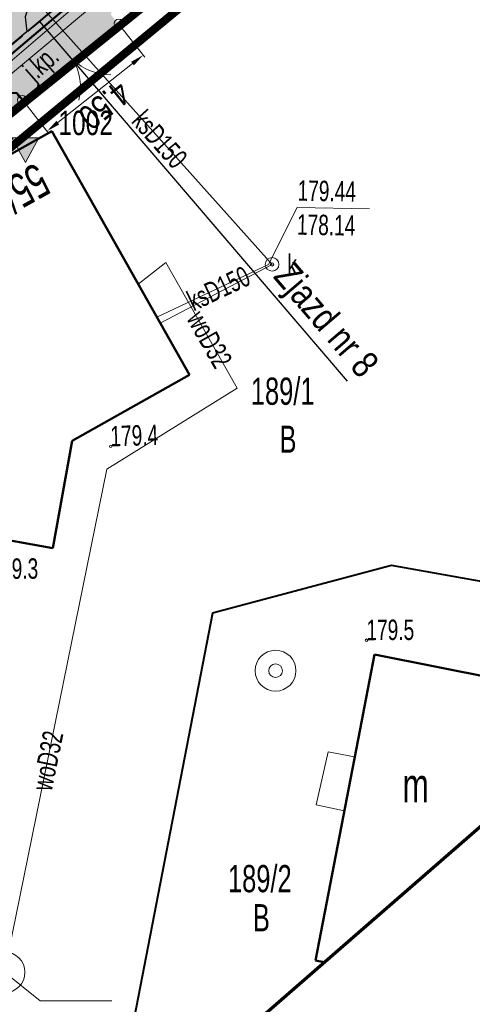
# Model space of a CAD drawing. Header units: metres. Extents: x 7429064 to 7431133, y 5709479 to 5714472.
# Tile 154 of 176: x 7429847 to 7429863, y 5710108 to 5710145. Entities that reach past the tile are written whole.
import ezdxf
from ezdxf.enums import TextEntityAlignment as Align

# ---------------------------------------------------------------- set-up
doc = ezdxf.new("R2010")
doc.units = ezdxf.units.M
for name, pattern in [('1', [0]), ('2_1', [0]), ('2_KTJZ01', [2, 1.5, -0.5]), ('2_KTKR01', [0]), ('3_1', [0]), ('3_EGBU_A', [0]), ('3_KTJZ01', [2, 1.5, -0.5]), ('3_KTKR01', [0]), ('4_SUPE_01', [0]), ('4_SUPK_01', [0]), ('4_SUPW_01', [0]), ('5_EGBI17', [0]), ('7_1', [0]), ('7_SUPE_01', [0]), ('7_SUPK_01', [0]), ('7_SUPW_01', [0]), ('DASHED', [19.05, 12.7, -6.35]), ('HIDDEN', [0.375, 0.25, -0.125])]:
    doc.linetypes.add(name, pattern=pattern)
for name, color, linetype in [('_1_Mapa', 7, 'Continuous'), ('_1_X-REFY', 7, 'Continuous'), ('C-TEREN', 7, 'Continuous'), ('D_1_LINIA_OPIS_ZJAZDY', 7, 'Continuous')]:
    doc.layers.add(name, color=color, linetype=linetype)
doc.layers.add('_Brudnopis', color=22, linetype='Continuous', lineweight=50, plot=False)
for name, color, linetype, lineweight in [('_D_7_PAS DROGOWY-LINIA ROZGR TEREN INW', 222, 'HIDDEN', 50), ('_D_7_TEREN NIEZBEDNY DLA OB_BUD', 252, 'HIDDEN', 50), ('_D_8_Wymiary', 7, 'Continuous', 20), ('D_1_LINIA_KRAWĘŻNIK_BET_20_30 WYN 0-2 CM', 5, 'HIDDEN', 40), ('EADTD_T_0', 252, 'Continuous', 25), ('EGBB_E_T_0', 252, 'Continuous', 20), ('EGBB_L_1', 252, '3_EGBU_A', 50), ('EGBE_L_8', 252, '3_1', 18), ('KRAWĘŻNIK BETONOWY 12_25 WYN 0 CM', 250, 'DASHED', 50), ('KTJZ_E_T_0', 252, 'Continuous', 15), ('KTJZ_L_0', 252, '2_KTJZ01', 30), ('KTKR_L_0', 252, '2_KTKR01', 30), ('KTOK_L_1', 252, '2_1', 18), ('KTOK_L_4', 252, 'Continuous', 35), ('OS_PunktOsnowyWysokosciowej', 252, 'Continuous', 18), ('RTPW_T_0', 252, 'Continuous', 15), ('SUPE_L_3', 252, '4_SUPE_01', 18), ('SUPK_E_T_4', 252, 'Continuous', 15), ('SUPK_L_4', 252, '4_SUPK_01', 18), ('SUPW_E_T_0', 252, 'Continuous', 15), ('SUPW_L_0', 252, '4_SUPW_01', 18), ('SUTK_T_0', 252, 'Continuous', 18), ('SUTW_T_0', 252, 'Continuous', 18), ('SUUK_E_T_9', 252, 'Continuous', 15), ('SUUK_T_2', 252, 'Continuous', 18), ('SUUW_T_1', 252, 'Continuous', 18), ('zakres', 252, 'Continuous', 70)]:
    doc.layers.add(name, color=color, linetype=linetype, lineweight=lineweight)
doc.layers.add('D_1_LINIA_OBRZEŻE_BET_6x30cm - III', color=24, linetype='Continuous', lineweight=30, transparency=0.3)
doc.layers.add('D_2_HECZ_ZJAZDY - KOSTKA BET', color=214, linetype='Continuous', lineweight=13, transparency=0.3)
doc.layers.add('D_2_HECZ_CHODNIK_KOSTKA', color=7, linetype='Continuous', lineweight=0, true_color=0xf7f588, transparency=0.35)
doc.layers.add('D_2_HECZ_JEZDNIA KR3- NOWA KONSTRUKCJA', color=7, linetype='Continuous', lineweight=13, true_color=0x99e6ff, transparency=0.3)
for name, color, linetype, lineweight, true_color in [('DZIALKA_L_0', 7, '1', 40, 0x008000), ('DZIALKA_T_0', 7, 'Continuous', 40, 0x008000), ('UZYTKI_T_0', 7, 'Continuous', 18, 0x008000)]:
    doc.layers.add(name, color=color, linetype=linetype, lineweight=lineweight, true_color=true_color)
doc.styles.add('Styl Arial', font='arial.ttf', dxfattribs={"width": 0.8, "height": 0.9})
doc.dimstyles.new('1_500', dxfattribs={"dimtxt": 0.9, "dimasz": 1, "dimexe": 0.18, "dimexo": 0, "dimgap": 0.2, "dimtad": 4, "dimzin": 0, "dimdsep": 46, "dimtxsty": 'Styl Arial', "dimcen": 0.25, "dimclrd": 256, "dimclre": 256, "dimclrt": 256, "dimazin": 0, "dimtfac": 1, "dimtix": 1, "dimtmove": 1, "dimatfit": 3, "dimfxl": 0.18, "dimtolj": 1, "dimtzin": 0, "dimlwd": -1, "dimlwe": -1, "dimarcsym": 0})

# ---------------------------------------------------------------- blocks, each defined once
blk = doc.blocks.new('3_RTPW01')
at = {"linetype": 'Continuous'}
blk.add_circle((0, 0), 0.045, dxfattribs=at)
blk = doc.blocks.new('7_SUPS01_05')
at = {"linetype": 'Continuous'}
blk.add_circle((0, 0), 0.0625, dxfattribs=at)
blk = doc.blocks.new('7_SUUS15_05')
at = {"linetype": 'Continuous'}
blk.add_circle((0, 0), 0.25, dxfattribs=at)
blk = doc.blocks.new('7_SUUS13')
at = {"linetype": 'Continuous'}
for radius in [0.75, 0.25]:
    blk.add_circle((0, 0), radius, dxfattribs=at)
blk = doc.blocks.new('OSSW04')
at = {"linetype": 'Continuous', "lineweight": 13}
blk.add_hatch(color=0, dxfattribs=at).paths.add_polyline_path([(-1, 0.6), (1, 0.6), (0, -1.2)])
at = {"color": 0, "linetype": 'Continuous', "lineweight": 13, "flags": 128}
blk.add_lwpolyline([(-1, 0.6), (1, 0.6), (0, -1.2)], close=True, dxfattribs=at)
blk = doc.blocks.new('X-ref_MDCP_Szara')
at = {"layer": 'DZIALKA_L_0', "linetype": '1'}
for p, q in [((7429838.22, 5710134.56), (7429872.74, 5710162.37)), ((7429860.48, 5710124.61), (7429853.9, 5710122.86)), ((7429865.3, 5710123.76), (7429860.48, 5710124.61)), ((7429853.9, 5710122.86), (7429850.073, 5710103.1))]:
    blk.add_line(p, q, dxfattribs=at)
at = {"layer": 'EGBB_L_1', "linetype": '3_EGBU_A'}
for p, q in [((7429841, 5710136.63), (7429848, 5710140.58)), ((7429848, 5710140.58), (7429853.05, 5710131.62)), ((7429853.05, 5710131.62), (7429848.74, 5710129.19)), ((7429848.74, 5710129.19), (7429848.03, 5710125.25)), ((7429848.03, 5710125.25), (7429839.25, 5710126.84)), ((7429859.86, 5710121.34), (7429859.43, 5710119.12)), ((7429864.62, 5710120.4), (7429859.86, 5710121.34)), ((7429859.39, 5710118.92), (7429859.43, 5710119.12)), ((7429857.683, 5710110.099), (7429859.39, 5710118.92)), ((7429858.011, 5710110.035), (7429857.683, 5710110.099))]:
    blk.add_line(p, q, dxfattribs=at)
at = {"layer": 'EGBE_L_8', "linetype": '5_EGBI17'}
for p, q in [((7429857.716, 5710115.816), (7429858.149, 5710117.765)), ((7429858.149, 5710117.765), (7429859.124, 5710117.587)), ((7429859.124, 5710117.587), (7429858.742, 5710115.6)), ((7429858.742, 5710115.6), (7429857.716, 5710115.816))]:
    blk.add_line(p, q, dxfattribs=at)
at = {"layer": 'KTJZ_L_0', "linetype": '3_KTJZ01'}
for p, q in [((7429851.66, 5710148.03), (7429836.26, 5710135.25)), ((7429845.569, 5710142.976), (7429849.623, 5710146.34)), ((7429849.623, 5710146.34), (7429850.451, 5710144.525)), ((7429850.451, 5710144.525), (7429846.904, 5710141.721)), ((7429846.729, 5710141.886), (7429846.904, 5710141.721))]:
    blk.add_line(p, q, dxfattribs=at)
at = {"layer": 'KTKR_L_0', "linetype": '3_KTKR01'}
blk.add_line((7429849.623, 5710146.34), (7429845.569, 5710142.976), dxfattribs=at)
at = {"layer": 'KTOK_L_1'}
for p, q in [((7429850.451, 5710144.525), (7429849.168, 5710143.511)), ((7429849.364, 5710143.666), (7429848.187, 5710142.735)), ((7429848.187, 5710142.735), (7429846.904, 5710141.721))]:
    blk.add_line(p, q, dxfattribs=at)
for centre in [(7429850.451, 5710144.525), (7429846.904, 5710141.721)]:
    blk.add_circle(centre, 0.17, dxfattribs=at)
for centre, start, end in [((7429850.158, 5710144.646), 226.2688, 270.3431), ((7429847.05, 5710142.189), 346.3055, 30.3798)]:
    blk.add_arc(centre, 2, start, end, dxfattribs=at)
at = {"layer": 'KTOK_L_4'}
for p, q in [((7429856.034, 5710149.069), (7429850.451, 5710144.525)), ((7429843.337, 5710138.801), (7429846.904, 5710141.721))]:
    blk.add_line(p, q, dxfattribs=at)
at = {"layer": 'SUPE_L_3', "linetype": '7_SUPE_01'}
blk.add_line((7429837.051, 5710134.8), (7429853.867, 5710148.829), dxfattribs=at)
at = {"layer": 'SUPK_L_4', "linetype": '7_SUPK_01'}
for p, q in [((7429846.35, 5710146.57), (7429856.091, 5710135.68)), ((7429851.854, 5710133.742), (7429855.96, 5710135.68)), ((7429851.977, 5710133.524), (7429856.091, 5710135.68))]:
    blk.add_line(p, q, dxfattribs=at)
at = {"layer": 'SUPK_L_4', "linetype": '7_1'}
for p, q in [((7429846.35, 5710146.57), (7429856.091, 5710135.68)), ((7429851.854, 5710133.742), (7429855.96, 5710135.68)), ((7429851.977, 5710133.524), (7429856.091, 5710135.68))]:
    blk.add_line(p, q, dxfattribs=at)
at = {"layer": 'SUPW_L_0', "linetype": '7_SUPW_01'}
for p, q in [((7429845.65, 5710142.43), (7429860.36, 5710155.04)), ((7429852.19, 5710135.75), (7429851.17, 5710134.956)), ((7429854.81, 5710131.13), (7429852.19, 5710135.75)), ((7429850.02, 5710128.15), (7429854.81, 5710131.13)), ((7429846.258, 5710109.668), (7429850.02, 5710128.15))]:
    blk.add_line(p, q, dxfattribs=at)
at = {"layer": 'SUPW_L_0', "linetype": '7_1'}
for p, q in [((7429860.36, 5710155.04), (7429845.65, 5710142.43)), ((7429851.17, 5710134.956), (7429852.19, 5710135.75)), ((7429852.19, 5710135.75), (7429854.81, 5710131.13)), ((7429854.81, 5710131.13), (7429850.02, 5710128.15)), ((7429850.02, 5710128.15), (7429846.258, 5710109.668))]:
    blk.add_line(p, q, dxfattribs=at)
at = {"layer": 'SUTK_T_0', "linetype": 'Continuous'}
for p, q in [((7429855.96, 5710135.68), (7429857.017, 5710137.77)), ((7429857.017, 5710137.77), (7429859.677, 5710137.723))]:
    blk.add_line(p, q, dxfattribs=at)
at = {"layer": 'SUTW_T_0', "linetype": 'Continuous'}
for p, q in [((7429846.258, 5710109.668), (7429847.562, 5710108.616)), ((7429847.562, 5710108.616), (7429850.195, 5710108.616))]:
    blk.add_line(p, q, dxfattribs=at)
at = {"layer": 'zakres', "linetype": 'Continuous', "lineweight": 70, "flags": 128}
blk.add_lwpolyline([(7429664.145, 5709938.943), (7429852.365, 5710105.124), (7429894.812, 5710142.052)], dxfattribs=at)
at = {"layer": 'OS_PunktOsnowyWysokosciowej', "color": 18, "linetype": 'Continuous', "true_color": 0x0a0909, "xscale": 0.5, "yscale": 0.5, "zscale": 0.5}
blk.add_blockref('OSSW04', (7429847.022, 5710140.028), dxfattribs=at)
at = {"layer": 'RTPW_T_0'}
for p in [(7429850.16, 5710128.99), (7429859.56, 5710121.87)]:
    blk.add_blockref('3_RTPW01', p, dxfattribs=at)
at = {"layer": 'SUTK_T_0'}
blk.add_blockref('7_SUPS01_05', (7429856.091, 5710135.68), dxfattribs=at)
at = {"layer": 'SUUK_T_2'}
blk.add_blockref('7_SUUS15_05', (7429856.091, 5710135.68), dxfattribs=at)
at = {"layer": 'SUUW_T_1', "rotation": 269.9999974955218}
blk.add_blockref('7_SUUS13', (7429856.22, 5710120.75), dxfattribs=at)
at = {"layer": 'SUUW_T_1'}
blk.add_blockref('7_SUUS13', (7429846.258, 5710109.668), dxfattribs=at)
at = {"layer": 'DZIALKA_T_0', "width": 0.7}
for s, p in [('189/1', (7429855.31, 5710131.52)), ('189/2', (7429854.47, 5710113.61))]:
    blk.add_text(s, height=1, dxfattribs=at).set_placement(p, align=Align.TOP_LEFT)
at = {"layer": 'EADTD_T_0', "width": 0.7}
blk.add_text('55/57', height=1.25, rotation=209.0769, dxfattribs=at).set_placement((7429846.147, 5710138.73), align=Align.CENTER)
at = {"layer": 'EGBB_E_T_0', "width": 0.7}
blk.add_text('m', height=1.25, dxfattribs=at).set_placement((7429861.368, 5710116.544), align=Align.MIDDLE)
at = {"layer": 'KTJZ_E_T_0', "width": 0.7}
blk.add_text('j.kp.', height=0.75, rotation=41.4237, dxfattribs=at).set_placement((7429847.65, 5710143.006), align=Align.MIDDLE)
at = {"layer": 'OS_PunktOsnowyWysokosciowej', "color": 18, "true_color": 0x0a0909, "width": 0.75}
blk.add_text('1002', height=0.9, dxfattribs=at).set_placement((7429848.235, 5710141.329), align=Align.TOP_LEFT)
at = {"layer": 'RTPW_T_0', "width": 0.7}
for s, rotation, p in [('179.4', 1.8124, (7429850.16, 5710128.99)), ('179.3', 0.3356, (7429845.74, 5710124.12)), ('179.5', 0.3045, (7429859.56, 5710121.87))]:
    blk.add_text(s, height=0.75, rotation=rotation, dxfattribs=at).set_placement(p)
at = {"layer": 'SUPK_E_T_4', "width": 0.7}
for rotation, p in [(311.813, (7429851.972, 5710140.285)), (25.2682, (7429854.118, 5710134.811))]:
    blk.add_text('ksD150', height=0.75, rotation=rotation, dxfattribs=at).set_placement(p, align=Align.MIDDLE)
at = {"layer": 'SUPW_E_T_0', "width": 0.7}
for rotation, p in [(299.5576, (7429853.793, 5710132.923)), (78.4935, (7429847.84, 5710117.44))]:
    blk.add_text('woD32', height=0.75, rotation=rotation, dxfattribs=at).set_placement(p, align=Align.MIDDLE)
at = {"layer": 'SUTK_T_0', "width": 0.7}
for s, p in [('179.44', (7429857.035, 5710138.77)), ('178.14', (7429857.013, 5710137.52))]:
    blk.add_text(s, height=0.75, rotation=359, dxfattribs=at).set_placement(p, align=Align.TOP_LEFT)
at = {"layer": 'SUUK_E_T_9', "width": 0.7}
blk.add_text('k', height=0.75, dxfattribs=at).set_placement((7429856.656, 5710135.291))
at = {"layer": 'UZYTKI_T_0', "width": 0.7}
for p in [(7429856.364, 5710129.757), (7429855.385, 5710112.172)]:
    blk.add_text('B', height=1, dxfattribs=at).set_placement(p, align=Align.TOP_LEFT)
blk = doc.blocks.new('*D122')
at = {"layer": '_D_8_Wymiary', "transparency": 16777216}
for p, q in [((7429850.443, 5710144.519), (7429851.409, 5710143.297)), ((7429848.214, 5710140.887), (7429850.961, 5710143.058)), ((7429846.912, 5710141.727), (7429847.878, 5710140.506))]:
    blk.add_line(p, q, dxfattribs=at)
for points in [[(7429850.909, 5710143.123), (7429851.013, 5710142.992), (7429851.353, 5710143.368)], [(7429848.162, 5710140.952), (7429848.266, 5710140.821), (7429847.822, 5710140.577)]]:
    blk.add_solid(points, dxfattribs=at)
at = {"layer": 'Defpoints', "color": 0, "transparency": 16777216}
for p in [(7429850.443, 5710144.519), (7429851.353, 5710143.368), (7429846.912, 5710141.727)]:
    blk.add_point(p, dxfattribs=at)
at = {"layer": '_D_8_Wymiary', "transparency": 16777216, "insert": (7429849.934, 5710141.533), "char_height": 0.9, "attachment_point": 5, "rotation": 218.3243, "style": 'Styl Arial'}
blk.add_mtext('\\A1;4.50', dxfattribs=at)
blk = doc.blocks.new('x-ref_warstwice')
at = {"layer": 'C-TEREN', "color": 42, "linetype": 'HIDDEN', "lineweight": 25, "ltscale": 10, "elevation": 179.16}
blk.add_lwpolyline([(7429848.221, 5710149.082), (7429848.154, 5710149.023), (7429848.153, 5710149.022), (7429847.855, 5710148.51), (7429847.845, 5710148.45), (7429847.431, 5710147.692), (7429847.403, 5710147.423), (7429847.099, 5710146.783), (7429847.094, 5710146.24), (7429847.084, 5710145.011), (7429847.02, 5710144.779), (7429847.077, 5710144.228)], dxfattribs=at)

msp = doc.modelspace()

# ---------------------------------------------------------------- hatches: boundary and pattern name
at = {"layer": 'D_2_HECZ_CHODNIK_KOSTKA', "transparency": 33554585}
h = msp.add_hatch(color=256, dxfattribs=at)
h.dxf.hatch_style = 1
h.paths.add_polyline_path([(7429846.912, 5710141.727), (7429846.711, 5710141.969), (7429844.599, 5710142.165), (7429837.005, 5710135.855, 0.187814), (7429835.261, 5710132.673), (7429835.134, 5710131.701), (7429838.22, 5710134.56), (7429843.337, 5710138.801)])
at = {"layer": 'D_2_HECZ_JEZDNIA KR3- NOWA KONSTRUKCJA'}
h = msp.add_hatch(color=256, dxfattribs=at)
h.dxf.hatch_style = 1
edge = h.paths.add_edge_path()
edge.add_arc((7429610.557, 5709990.469), 30, 310.559, 314.2935)
edge.add_arc((7429610.557, 5709990.469), 30, 314.2935, 325.3941)
edge.add_line((7429635.249, 5709973.431), (7429635.899, 5709972.672))
edge.add_line((7429635.899, 5709972.672), (7429667.702, 5709999.89))
edge.add_line((7429667.702, 5709999.89), (7429675.246, 5710006.347))
edge.add_line((7429675.246, 5710006.347), (7429712.724, 5710038.423))
edge.add_line((7429712.724, 5710038.423), (7429823.828, 5710132.378))
edge.add_line((7429823.828, 5710132.378), (7429834.316, 5710141.377))
edge.add_line((7429834.316, 5710141.377), (7429846.156, 5710151.524))
edge.add_line((7429846.156, 5710151.524), (7429850.099, 5710146.734))
edge.add_line((7429850.099, 5710146.734), (7429838.187, 5710136.85))
edge.add_line((7429838.187, 5710136.85), (7429827.698, 5710127.833))
edge.add_line((7429827.698, 5710127.833), (7429716.613, 5710033.854))
edge.add_line((7429716.613, 5710033.854), (7429633.474, 5709962.699))
edge.add_arc((7429636.726, 5709958.9), 5, 130.559, 193.2571)
edge.add_line((7429631.859, 5709957.753), (7429636.051, 5709939.958))
edge.add_line((7429636.051, 5709939.958), (7429630.653, 5709938.888))
edge.add_line((7429630.653, 5709938.888), (7429629.491, 5709943.821))
edge.add_arc((7429623.651, 5709942.445), 6, 13.2571, 130.559)
edge.add_line((7429619.749, 5709947.003), (7429619.729, 5709946.986))
edge.add_line((7429619.729, 5709946.986), (7429617.779, 5709949.265))
edge.add_line((7429617.779, 5709949.265), (7429606.383, 5709939.512))
edge.add_line((7429606.383, 5709939.512), (7429594.274, 5709929.149))
edge.add_line((7429594.274, 5709929.149), (7429594.825, 5709928.314))
edge.add_line((7429594.825, 5709928.314), (7429589.708, 5709924.935))
edge.add_arc((7429606.237, 5709899.9), 30, 123.434, 130.559)
edge.add_line((7429586.73, 5709922.692), (7429529.23, 5709873.48))
edge.add_line((7429529.23, 5709873.48), (7429502.179, 5709850.343))
edge.add_line((7429502.179, 5709850.343), (7429339.523, 5709712.33))
edge.add_arc((7429194.822, 5709882.942), 223.711, 294.66533, 310.3021, ccw=False)
edge.add_arc((7429190.304, 5709894.737), 236.317, 290.79615, 294.46753, ccw=False)
edge.add_line((7429274.207, 5709673.816), (7429245.41, 5709663.13))
edge.add_line((7429245.41, 5709663.13), (7429242.106, 5709661.907))
edge.add_line((7429242.106, 5709661.907), (7429240.354, 5709666.717))
edge.add_line((7429240.354, 5709666.717), (7429244.254, 5709668.201))
edge.add_line((7429244.254, 5709668.201), (7429272.082, 5709679.428))
edge.add_arc((7429195.246, 5709882.369), 217, 290.73736, 310.31443)
edge.add_line((7429335.641, 5709716.905), (7429500.355, 5709856.664))
edge.add_line((7429500.355, 5709856.664), (7429629.269, 5709966.997))
edge.add_line((7429629.269, 5709966.997), (7429630.064, 5709967.677))
at = {"layer": 'D_2_HECZ_ZJAZDY - KOSTKA BET', "transparency": 33554508}
h = msp.add_hatch(color=256, dxfattribs=at)
h.dxf.hatch_style = 1
h.paths.add_polyline_path([(7429850.443, 5710144.519), (7429850.172, 5710144.845), (7429850.367, 5710146.957), (7429844.599, 5710142.165), (7429846.711, 5710141.969), (7429846.912, 5710141.727)])

# ---------------------------------------------------------------- linework, layer by layer
at = {"layer": '_Brudnopis', "flags": 128}
msp.add_lwpolyline([(7429504.409, 5709851.907), (7429716.775, 5710033.663), (7429870.21, 5710163.471)], dxfattribs=at)
at = {"layer": '_D_7_PAS DROGOWY-LINIA ROZGR TEREN INW', "ltscale": 10, "const_width": 0.3, "flags": 128}
msp.add_lwpolyline([(7429841.555, 5710151.67), (7429841.54, 5710151.59), (7429856.42, 5710163.13), (7429863.215, 5710154.696), (7429838.22, 5710134.56)], dxfattribs=at)
at = {"layer": '_D_7_TEREN NIEZBEDNY DLA OB_BUD', "ltscale": 10, "const_width": 0.3, "flags": 128}
msp.add_lwpolyline([(7429838.642, 5710133.498), (7429838.163, 5710130.983), (7429669.785, 5709988.07), (7429674.221, 5709982.833), (7429665.132, 5709974.906), (7429667.705, 5709971.871), (7429662.832, 5709967.707), (7429665.637, 5709964.494), (7429637.109, 5709939.516), (7429616.438, 5709933.991), (7429410.711, 5709758.425), (7429398.46, 5709756.965), (7429363.725, 5709727.377), (7429364.497, 5709726.485), (7429330.157, 5709696.304), (7429317.553, 5709687.475), (7429303.139, 5709679.24), (7429296.402, 5709677.454), (7429295.854, 5709678.755), (7429285.213, 5709675.171), (7429285.468, 5709665.629), (7429278.469, 5709665.47), (7429278.347, 5709670.061), (7429254.481, 5709660.887), (7429229.937, 5709651.368), (7429224.487, 5709665.833), (7429244.657, 5709675.131), (7429249.847, 5709679.192), (7429269.079, 5709686.95), (7429282.549, 5709692.752), (7429296.468, 5709699.803), (7429307.464, 5709706.348), (7429318.986, 5709714.248), (7429330.313, 5709723.204), (7429495.004, 5709862.943), (7429615.273, 5709965.877), (7429632.42, 5709989.108), (7429648.373, 5710002.762), (7429661.377, 5710006.8), (7429669.911, 5710012.64), (7429707.476, 5710044.593), (7429834.508, 5710152.316), (7429838.121, 5710158.939), (7429844.755, 5710193.28), (7429843.741, 5710206.48), (7429852.314, 5710203.598), (7429849.368, 5710188.375), (7429850.227, 5710185.684), (7429848.746, 5710185.163), (7429846.827, 5710175.247), (7429842.58, 5710153.283), (7429856.534, 5710164.104), (7429864.199, 5710154.59)], close=True, dxfattribs=at)
at = {"layer": 'D_1_LINIA_KRAWĘŻNIK_BET_20_30 WYN 0-2 CM', "ltscale": 4, "flags": 128}
msp.add_lwpolyline([(7429850.367, 5710146.957), (7429844.599, 5710142.165)], dxfattribs=at)
at = {"layer": 'D_1_LINIA_OBRZEŻE_BET_6x30cm - III', "flags": 128}
msp.add_lwpolyline([(7429846.912, 5710141.727), (7429843.337, 5710138.801), (7429838.22, 5710134.56), (7429835.134, 5710131.701)], dxfattribs=at)
at = {"layer": 'D_1_LINIA_OPIS_ZJAZDY', "color": 7, "linetype": 'Continuous', "lineweight": -3}
msp.add_lwpolyline([(7429858.86, 5710131.388), (7429847.542, 5710144.612)], dxfattribs=at)
at = {"layer": 'KRAWĘŻNIK BETONOWY 12_25 WYN 0 CM', "ltscale": 0.1, "flags": 128}
msp.add_lwpolyline([(7429844.599, 5710142.165), (7429846.711, 5710141.969), (7429846.912, 5710141.727), (7429850.443, 5710144.519), (7429850.172, 5710144.845), (7429850.367, 5710146.957)], dxfattribs=at)

# ---------------------------------------------------------------- block references
at = {"layer": '_1_Mapa'}
msp.add_blockref('X-ref_MDCP_Szara', (0, 0), dxfattribs=at)
at = {"layer": '_1_X-REFY'}
msp.add_blockref('x-ref_warstwice', (0, 0), dxfattribs=at)

# ---------------------------------------------------------------- texts
at = {"layer": 'D_1_LINIA_OPIS_ZJAZDY', "color": 7, "linetype": 'Continuous', "lineweight": -3, "insert": (7429856.366, 5710135.444), "char_height": 1, "width": 9.4699, "attachment_point": 4, "rotation": 310.4953, "style": 'Styl Arial'}
msp.add_mtext('Zjazd nr 8', dxfattribs=at)

# ---------------------------------------------------------------- dimensions: what is measured, and where the dimension line sits
at = {"layer": '_D_8_Wymiary'}
dim = msp.add_aligned_dim(p1=(7429846.912, 5710141.727), p2=(7429850.443, 5710144.519), distance=-1.467, dimstyle='1_500', override={"dimscale": 0.5}, dxfattribs=at)
dim.commit()
dim.dimension.update_dxf_attribs({"geometry": '*D122', "text_midpoint": (7429849.934, 5710141.533)})

doc.saveas('drawing.dxf')
